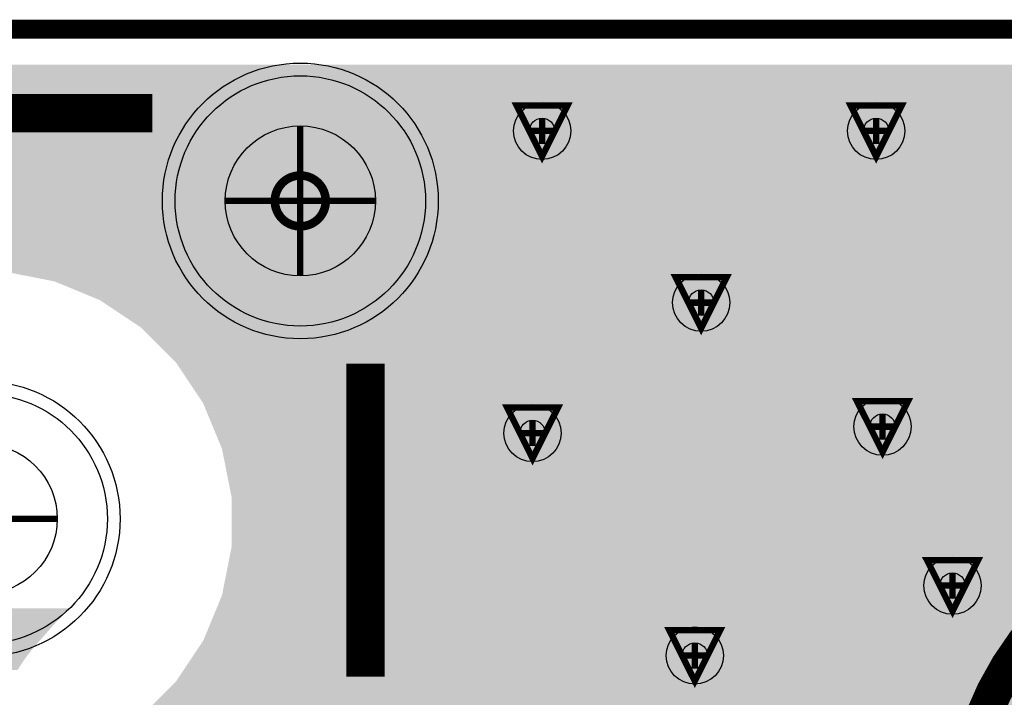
# Model space of a CAD drawing. Extents: x -0.05 to 0.95, y -0.15 to 2.1.
# Tile 174 of 188: x 0.13 to 0.44, y 1.89 to 2.1. Entities that reach past the tile are written whole.
import ezdxf

# ---------------------------------------------------------------- set-up
doc = ezdxf.new("R2010")
doc.units = 0
doc.layers.get('0').update_dxf_attribs({"linetype": 'CONTINUOUS'})
for name, color, linetype in [('LTE_IOT_23_CLICK_V101A_G1', 7, 'CONTINUOUS'), ('LTE_IOT_23_CLICK_V101A_G2', 6, 'CONTINUOUS'), ('LTE_IOT_23_CLICK_V101A_GBL', 1, 'CONTINUOUS'), ('LTE_IOT_23_CLICK_V101A_GBO', 4, 'CONTINUOUS'), ('LTE_IOT_23_CLICK_V101A_GBS', 5, 'CONTINUOUS'), ('LTE_IOT_23_CLICK_V101A_GD1', 10, 'CONTINUOUS'), ('LTE_IOT_23_CLICK_V101A_GG1', 14, 'CONTINUOUS'), ('LTE_IOT_23_CLICK_V101A_GKO', 9, 'CONTINUOUS'), ('LTE_IOT_23_CLICK_V101A_GTL', 12, 'CONTINUOUS'), ('LTE_IOT_23_CLICK_V101A_GTO', 11, 'CONTINUOUS'), ('LTE_IOT_23_CLICK_V101A_GTS', 8, 'CONTINUOUS'), ('LTE_IOT_23_CLICK_V101A_TXT', 15, 'CONTINUOUS')]:
    doc.layers.add(name, color=color, linetype=linetype)

# ---------------------------------------------------------------- blocks, each defined once
blk = doc.blocks.new('ROUND_5')
blk.add_circle((0, 0), 0.03935)
blk = doc.blocks.new('ROUND_6')
blk.add_circle((0, 0), 0.009)
blk = doc.blocks.new('ROUND_81')
blk.add_circle((0, 0), 0.04335)
blk = doc.blocks.new('ROUND_3')
blk.add_circle((0, 0), 0.004)
blk = doc.blocks.new('ROUND_150')
blk.add_circle((0, 0), 0.0236)

msp = doc.modelspace()

# ---------------------------------------------------------------- linework, layer by layer
at = {"layer": 'LTE_IOT_23_CLICK_V101A_G1'}
for points in [[(0.0098, 2.0829), (0.0246, 2.0874), (0.8902, 2.0829), (0.8754, 2.0874)], [(0.0246, 2.0874), (0.03869, 2.0888), (0.8754, 2.0874), (0.86131, 2.0888)], [(-0.0038, 2.0756), (0.0098, 2.0829), (0.9038, 2.0756), (0.8902, 2.0829)], [(-0.0158, 2.0658), (-0.0038, 2.0756), (0.9158, 2.0658), (0.9038, 2.0756)], [(-0.0256, 2.0538), (-0.0158, 2.0658), (0.9256, 2.0538), (0.9158, 2.0658)], [(-0.0329, 2.0402), (-0.0256, 2.0538), (0.9329, 2.0402), (0.9256, 2.0538)], [(-0.0374, 2.0254), (-0.0329, 2.0402), (0.9374, 2.0254), (0.9329, 2.0402)], [(-0.03756, 2.0237), (-0.03746, 2.0247), (0.76513, 2.0237), (0.7702, 2.0247)], [(-0.03746, 2.0247), (-0.0374, 2.0254), (0.93746, 2.0247), (0.9374, 2.0254)], [(0.1346, 2.0217), (0.1244, 2.0237), (0.755, 2.0217), (0.76513, 2.0237)], [(0.1397, 2.0207), (0.1346, 2.0217), (0.75258, 2.0207), (0.755, 2.0217)], [(0.15158, 2.0158), (0.1397, 2.0207), (0.7407, 2.0158), (0.75258, 2.0207)], [(0.154, 2.0148), (0.15158, 2.0158), (0.7392, 2.0148), (0.7407, 2.0158)], [(0.1654, 2.0072), (0.154, 2.0148), (0.7278, 2.0072), (0.7392, 2.0148)], [(0.1669, 2.0062), (0.1654, 2.0072), (0.7268, 2.0062), (0.7278, 2.0072)], [(0.1769, 1.9962), (0.1669, 2.0062), (0.7168, 1.9962), (0.7268, 2.0062)], [(0.1779, 1.9952), (0.1769, 1.9962), (0.71613, 1.9952), (0.7168, 1.9962)], [(0.18583, 1.9833), (0.1779, 1.9952), (0.7082, 1.9833), (0.71613, 1.9952)], [(0.1865, 1.9823), (0.18583, 1.9833), (0.70779, 1.9823), (0.7082, 1.9833)], [(0.19199, 1.969), (0.1865, 1.9823), (0.7023, 1.969), (0.70779, 1.9823)], [(0.1924, 1.968), (0.19199, 1.969), (0.7021, 1.968), (0.7023, 1.969)], [(0.1952, 1.9538), (0.1924, 1.968), (0.6993, 1.9538), (0.7021, 1.968)], [(0.1954, 1.9528), (0.1952, 1.9538), (0.6993, 1.9528), (0.6993, 1.9538)], [(0.1954, 1.9382), (0.1954, 1.9528), (0.6993, 1.9382), (0.6993, 1.9528)], [(0.1954, 1.9372), (0.1954, 1.9382), (0.6995, 1.9372), (0.6993, 1.9382)], [(0.1926, 1.923), (0.1954, 1.9372), (0.7023, 1.923), (0.6995, 1.9372)], [(0.18691, 1.9087), (0.1924, 1.922), (0.7082, 1.9087), (0.70271, 1.922)], [(0.1924, 1.922), (0.1926, 1.923), (0.70271, 1.922), (0.7023, 1.923)], [(0.17857, 1.8958), (0.1865, 1.9077), (0.7168, 1.8958), (0.70887, 1.9077)], [(0.1865, 1.9077), (0.18691, 1.9087), (0.70887, 1.9077), (0.7082, 1.9087)], [(0.1679, 1.8848), (0.1779, 1.8948), (0.7278, 1.8848), (0.7178, 1.8948)], [(0.1779, 1.8948), (0.17857, 1.8958), (0.7178, 1.8948), (0.7168, 1.8958)]]:
    msp.add_solid(points, dxfattribs=at)
at = {"layer": 'LTE_IOT_23_CLICK_V101A_G2'}
for points in [[(0.0098, 2.0829), (0.0246, 2.0874), (0.8902, 2.0829), (0.8754, 2.0874)], [(0.0246, 2.0874), (0.03869, 2.0888), (0.8754, 2.0874), (0.86131, 2.0888)], [(-0.0038, 2.0756), (0.0098, 2.0829), (0.9038, 2.0756), (0.8902, 2.0829)], [(-0.0158, 2.0658), (-0.0038, 2.0756), (0.9158, 2.0658), (0.9038, 2.0756)], [(-0.0256, 2.0538), (-0.0158, 2.0658), (0.9256, 2.0538), (0.9158, 2.0658)], [(-0.0329, 2.0402), (-0.0256, 2.0538), (0.9329, 2.0402), (0.9256, 2.0538)], [(-0.0374, 2.0254), (-0.0329, 2.0402), (0.9374, 2.0254), (0.9329, 2.0402)], [(-0.03756, 2.0237), (-0.03746, 2.0247), (0.76513, 2.0237), (0.7702, 2.0247)], [(-0.03746, 2.0247), (-0.0374, 2.0254), (0.93746, 2.0247), (0.9374, 2.0254)], [(0.1346, 2.0217), (0.1244, 2.0237), (0.755, 2.0217), (0.76513, 2.0237)], [(0.1397, 2.0207), (0.1346, 2.0217), (0.75258, 2.0207), (0.755, 2.0217)], [(0.15158, 2.0158), (0.1397, 2.0207), (0.7407, 2.0158), (0.75258, 2.0207)], [(0.154, 2.0148), (0.15158, 2.0158), (0.7392, 2.0148), (0.7407, 2.0158)], [(0.1654, 2.0072), (0.154, 2.0148), (0.7278, 2.0072), (0.7392, 2.0148)], [(0.1669, 2.0062), (0.1654, 2.0072), (0.7268, 2.0062), (0.7278, 2.0072)], [(0.1769, 1.9962), (0.1669, 2.0062), (0.7168, 1.9962), (0.7268, 2.0062)], [(0.1779, 1.9952), (0.1769, 1.9962), (0.71613, 1.9952), (0.7168, 1.9962)], [(0.18583, 1.9833), (0.1779, 1.9952), (0.7082, 1.9833), (0.71613, 1.9952)], [(0.1865, 1.9823), (0.18583, 1.9833), (0.70779, 1.9823), (0.7082, 1.9833)], [(0.19199, 1.969), (0.1865, 1.9823), (0.7023, 1.969), (0.70779, 1.9823)], [(0.1924, 1.968), (0.19199, 1.969), (0.7021, 1.968), (0.7023, 1.969)], [(0.1952, 1.9538), (0.1924, 1.968), (0.6993, 1.9538), (0.7021, 1.968)], [(0.1954, 1.9528), (0.1952, 1.9538), (0.6993, 1.9528), (0.6993, 1.9538)], [(0.1954, 1.9382), (0.1954, 1.9528), (0.6993, 1.9382), (0.6993, 1.9528)], [(0.1954, 1.9372), (0.1954, 1.9382), (0.6995, 1.9372), (0.6993, 1.9382)], [(0.1926, 1.923), (0.1954, 1.9372), (0.7023, 1.923), (0.6995, 1.9372)], [(0.18691, 1.9087), (0.1924, 1.922), (0.7082, 1.9087), (0.70271, 1.922)], [(0.1924, 1.922), (0.1926, 1.923), (0.70271, 1.922), (0.7023, 1.923)], [(0.17857, 1.8958), (0.1865, 1.9077), (0.7168, 1.8958), (0.70887, 1.9077)], [(0.1865, 1.9077), (0.18691, 1.9087), (0.70887, 1.9077), (0.7082, 1.9087)], [(0.1679, 1.8848), (0.1779, 1.8948), (0.7278, 1.8848), (0.7178, 1.8948)], [(0.1779, 1.8948), (0.17857, 1.8958), (0.7178, 1.8948), (0.7168, 1.8958)]]:
    msp.add_solid(points, dxfattribs=at)
at = {"layer": 'LTE_IOT_23_CLICK_V101A_GBL'}
for points in [[(0.0098, 2.0829), (0.0246, 2.0874), (0.8902, 2.0829), (0.8754, 2.0874)], [(0.0246, 2.0874), (0.03869, 2.0888), (0.8754, 2.0874), (0.86131, 2.0888)], [(-0.0038, 2.0756), (0.0098, 2.0829), (0.9038, 2.0756), (0.8902, 2.0829)], [(-0.0158, 2.0658), (-0.0038, 2.0756), (0.9158, 2.0658), (0.9038, 2.0756)], [(-0.0256, 2.0538), (-0.0158, 2.0658), (0.9256, 2.0538), (0.9158, 2.0658)], [(-0.0329, 2.0402), (-0.0256, 2.0538), (0.9329, 2.0402), (0.9256, 2.0538)], [(-0.0374, 2.0254), (-0.0329, 2.0402), (0.9374, 2.0254), (0.9329, 2.0402)], [(-0.03756, 2.0237), (-0.03746, 2.0247), (0.76513, 2.0237), (0.7702, 2.0247)], [(-0.03746, 2.0247), (-0.0374, 2.0254), (0.93746, 2.0247), (0.9374, 2.0254)], [(0.1346, 2.0217), (0.1244, 2.0237), (0.755, 2.0217), (0.76513, 2.0237)], [(0.1397, 2.0207), (0.1346, 2.0217), (0.75258, 2.0207), (0.755, 2.0217)], [(0.15158, 2.0158), (0.1397, 2.0207), (0.7407, 2.0158), (0.75258, 2.0207)], [(0.154, 2.0148), (0.15158, 2.0158), (0.7392, 2.0148), (0.7407, 2.0158)], [(0.1654, 2.0072), (0.154, 2.0148), (0.7278, 2.0072), (0.7392, 2.0148)], [(0.1669, 2.0062), (0.1654, 2.0072), (0.7268, 2.0062), (0.7278, 2.0072)], [(0.1769, 1.9962), (0.1669, 2.0062), (0.7168, 1.9962), (0.7268, 2.0062)], [(0.1779, 1.9952), (0.1769, 1.9962), (0.71613, 1.9952), (0.7168, 1.9962)], [(0.18583, 1.9833), (0.1779, 1.9952), (0.7082, 1.9833), (0.71613, 1.9952)], [(0.1865, 1.9823), (0.18583, 1.9833), (0.70779, 1.9823), (0.7082, 1.9833)], [(0.19199, 1.969), (0.1865, 1.9823), (0.7023, 1.969), (0.70779, 1.9823)], [(0.1924, 1.968), (0.19199, 1.969), (0.7021, 1.968), (0.7023, 1.969)], [(0.1952, 1.9538), (0.1924, 1.968), (0.6993, 1.9538), (0.7021, 1.968)], [(0.1954, 1.9528), (0.1952, 1.9538), (0.6993, 1.9528), (0.6993, 1.9538)], [(0.1954, 1.9382), (0.1954, 1.9528), (0.6993, 1.9382), (0.6993, 1.9528)], [(0.1954, 1.9372), (0.1954, 1.9382), (0.6995, 1.9372), (0.6993, 1.9382)], [(0.1926, 1.923), (0.1954, 1.9372), (0.7023, 1.923), (0.6995, 1.9372)], [(0.18691, 1.9087), (0.1924, 1.922), (0.7082, 1.9087), (0.70271, 1.922)], [(0.1924, 1.922), (0.1926, 1.923), (0.70271, 1.922), (0.7023, 1.923)], [(0.17857, 1.8958), (0.1865, 1.9077), (0.7168, 1.8958), (0.70887, 1.9077)], [(0.1865, 1.9077), (0.18691, 1.9087), (0.70887, 1.9077), (0.7082, 1.9087)], [(0.1679, 1.8848), (0.1779, 1.8948), (0.7278, 1.8848), (0.7178, 1.8948)], [(0.1779, 1.8948), (0.17857, 1.8958), (0.7178, 1.8948), (0.7168, 1.8958)]]:
    msp.add_solid(points, dxfattribs=at)
at = {"layer": 'LTE_IOT_23_CLICK_V101A_GBO', "const_width": 0.012}
for points in [[(0.0642, 2.0736), (0.1705, 2.0736)], [(0.2375, 1.8964), (0.2375, 1.9948)]]:
    msp.add_lwpolyline(points, dxfattribs=at)
at = {"layer": 'LTE_IOT_23_CLICK_V101A_GBO'}
for points in [[(0.2681, 1.9619), (0.2681, 1.9684), (0.2966, 1.9619), (0.2966, 1.9684)], [(0.2681, 1.9684), (0.2681, 1.9684), (0.2966, 1.9684), (0.2681, 1.9684)], [(0.3016, 1.9619), (0.3016, 1.9684), (0.3321, 1.9619), (0.3321, 1.9684)], [(0.3016, 1.9684), (0.3016, 1.9684), (0.3321, 1.9684), (0.3016, 1.9684)], [(0.3542, 1.9365), (0.3542, 1.9681), (0.362, 1.9365), (0.362, 1.9681)], [(0.3542, 1.9681), (0.3542, 1.9681), (0.362, 1.9681), (0.3542, 1.9681)], [(0.2888, 1.9534), (0.2888, 1.9619), (0.2966, 1.9534), (0.2966, 1.9619)], [(0.3129, 1.93), (0.3129, 1.9619), (0.3207, 1.93), (0.3207, 1.9619)], [(0.3129, 1.9619), (0.3129, 1.9619), (0.3207, 1.9619), (0.3321, 1.9619)], [(0.2695, 1.9469), (0.2695, 1.9534), (0.2966, 1.9469), (0.2966, 1.9534)], [(0.2888, 1.9365), (0.2888, 1.9469), (0.2966, 1.9365), (0.2966, 1.9469)], [(0.2674, 1.93), (0.2674, 1.9365), (0.2966, 1.93), (0.2966, 1.9365)], [(0.3349, 1.93), (0.3349, 1.9365), (0.362, 1.93), (0.362, 1.9365)]]:
    msp.add_solid(points, dxfattribs=at)
at = {"layer": 'LTE_IOT_23_CLICK_V101A_GD1', "const_width": 0.002}
for points in [[(0.293, 2.06), (0.285, 2.076), (0.301, 2.076), (0.293, 2.06)], [(0.398, 2.06), (0.39, 2.076), (0.406, 2.076), (0.398, 2.06)], [(0.343, 2.006), (0.335, 2.022), (0.351, 2.022), (0.343, 2.006)], [(0.4, 1.967), (0.392, 1.983), (0.408, 1.983), (0.4, 1.967)], [(0.29, 1.965), (0.282, 1.981), (0.298, 1.981), (0.29, 1.965)], [(0.422, 1.917), (0.414, 1.933), (0.43, 1.933), (0.422, 1.917)], [(0.341, 1.895), (0.333, 1.911), (0.349, 1.911), (0.341, 1.895)]]:
    msp.add_lwpolyline(points, dxfattribs=at)
at = {"layer": 'LTE_IOT_23_CLICK_V101A_GD1', "const_width": 0.0027}
msp.add_lwpolyline([(0.209, 2.046, 1), (0.225, 2.046, 1)], format="xyb", close=True, dxfattribs=at)
at = {"layer": 'LTE_IOT_23_CLICK_V101A_GG1', "const_width": 0.002}
for points in [[(0.217, 2.0224), (0.217, 2.0696)], [(0.293, 2.064), (0.293, 2.072)], [(0.398, 2.064), (0.398, 2.072)], [(0.289, 2.068), (0.297, 2.068)], [(0.394, 2.068), (0.402, 2.068)], [(0.1934, 2.046), (0.2406, 2.046)], [(0.343, 2.01), (0.343, 2.018)], [(0.339, 2.014), (0.347, 2.014)], [(0.29, 1.969), (0.29, 1.977)], [(0.4, 1.971), (0.4, 1.979)], [(0.396, 1.975), (0.404, 1.975)], [(0.286, 1.973), (0.294, 1.973)], [(0.0934, 1.946), (0.1406, 1.946)], [(0.422, 1.921), (0.422, 1.929)], [(0.418, 1.925), (0.426, 1.925)], [(0.341, 1.899), (0.341, 1.907)], [(0.337, 1.903), (0.345, 1.903)]]:
    msp.add_lwpolyline(points, dxfattribs=at)
at = {"layer": 'LTE_IOT_23_CLICK_V101A_GKO', "const_width": 0.006}
msp.add_lwpolyline([(0.04, 2.1), (0.86, 2.1)], dxfattribs=at)
at = {"layer": 'LTE_IOT_23_CLICK_V101A_GTL', "const_width": 0.0113}
msp.add_lwpolyline([(0.5246, 1.947, 0.414214), (0.4246, 1.847)], format="xyb", dxfattribs=at)
at = {"layer": 'LTE_IOT_23_CLICK_V101A_GTL'}
for points in [[(0.0098, 2.0829), (0.0246, 2.0874), (0.8902, 2.0829), (0.8754, 2.0874)], [(0.0246, 2.0874), (0.03869, 2.0888), (0.8754, 2.0874), (0.86131, 2.0888)], [(-0.0038, 2.0756), (0.0098, 2.0829), (0.9038, 2.0756), (0.8902, 2.0829)], [(-0.0158, 2.0658), (-0.0038, 2.0756), (0.9158, 2.0658), (0.9038, 2.0756)], [(-0.0256, 2.0538), (-0.0158, 2.0658), (0.9256, 2.0538), (0.9158, 2.0658)], [(-0.0329, 2.0402), (-0.0256, 2.0538), (0.9329, 2.0402), (0.9256, 2.0538)], [(-0.0374, 2.0254), (-0.0329, 2.0402), (0.9374, 2.0254), (0.9329, 2.0402)], [(-0.03756, 2.0237), (-0.03746, 2.0247), (0.76513, 2.0237), (0.7702, 2.0247)], [(-0.03746, 2.0247), (-0.0374, 2.0254), (0.93746, 2.0247), (0.9374, 2.0254)], [(0.1346, 2.0217), (0.1244, 2.0237), (0.755, 2.0217), (0.76513, 2.0237)], [(0.1397, 2.0207), (0.1346, 2.0217), (0.75258, 2.0207), (0.755, 2.0217)], [(0.15158, 2.0158), (0.1397, 2.0207), (0.7407, 2.0158), (0.75258, 2.0207)], [(0.154, 2.0148), (0.15158, 2.0158), (0.7392, 2.0148), (0.7407, 2.0158)], [(0.1654, 2.0072), (0.154, 2.0148), (0.7278, 2.0072), (0.7392, 2.0148)], [(0.1669, 2.0062), (0.1654, 2.0072), (0.7268, 2.0062), (0.7278, 2.0072)], [(0.1769, 1.9962), (0.1669, 2.0062), (0.7168, 1.9962), (0.7268, 2.0062)], [(0.1779, 1.9952), (0.1769, 1.9962), (0.71613, 1.9952), (0.7168, 1.9962)], [(0.18583, 1.9833), (0.1779, 1.9952), (0.7082, 1.9833), (0.71613, 1.9952)], [(0.1865, 1.9823), (0.18583, 1.9833), (0.70779, 1.9823), (0.7082, 1.9833)], [(0.19199, 1.969), (0.1865, 1.9823), (0.7023, 1.969), (0.70779, 1.9823)], [(0.1924, 1.968), (0.19199, 1.969), (0.7021, 1.968), (0.7023, 1.969)], [(0.19378, 1.961), (0.1924, 1.968), (0.70072, 1.961), (0.7021, 1.968)], [(0.19406, 1.9596), (0.19378, 1.961), (0.5068, 1.9596), (0.5246, 1.961)], [(0.19489, 1.9554), (0.19406, 1.9596), (0.4894, 1.9554), (0.5068, 1.9596)], [(0.1954, 1.9528), (0.19489, 1.9554), (0.48305, 1.9528), (0.4894, 1.9554)], [(0.1954, 1.9486), (0.1954, 1.9528), (0.4728, 1.9486), (0.48305, 1.9528)], [(0.1954, 1.9392), (0.1954, 1.9486), (0.4576, 1.9392), (0.4728, 1.9486)], [(0.1954, 1.9372), (0.1954, 1.9392), (0.45526, 1.9372), (0.4576, 1.9392)], [(0.19351, 1.9276), (0.1954, 1.9372), (0.444, 1.9276), (0.45526, 1.9372)], [(0.1924, 1.922), (0.19351, 1.9276), (0.43922, 1.922), (0.444, 1.9276)], [(0.1891, 1.914), (0.1924, 1.922), (0.4324, 1.914), (0.43922, 1.922)], [(0.0936, 1.9137), (0.0894, 1.9179), (0.1404, 1.9137), (0.1446, 1.9179)], [(0.0894, 1.9179), (0.0894, 1.9179), (0.1446, 1.9179), (0.0894, 1.9179)], [(0.1006, 1.9058), (0.0936, 1.9137), (0.1334, 1.9058), (0.1404, 1.9137)], [(0.1865, 1.9077), (0.1891, 1.914), (0.4285, 1.9077), (0.4324, 1.914)], [(0.18057, 1.8988), (0.1865, 1.9077), (0.423, 1.8988), (0.4285, 1.9077)], [(0.1035, 1.9021), (0.1006, 1.9058), (0.1305, 1.9021), (0.1334, 1.9058)], [(0.1059, 1.8985), (0.1035, 1.9021), (0.1281, 1.8985), (0.1305, 1.9021)], [(0.1779, 1.8948), (0.18057, 1.8988), (0.42136, 1.8948), (0.423, 1.8988)], [(0.1669, 1.8838), (0.1779, 1.8948), (0.41686, 1.8838), (0.42136, 1.8948)]]:
    msp.add_solid(points, dxfattribs=at)
at = {"layer": 'LTE_IOT_23_CLICK_V101A_GTO', "const_width": 0.012}
for points in [[(0.0642, 2.0736), (0.1705, 2.0736)], [(0.2375, 1.8964), (0.2375, 1.9948)]]:
    msp.add_lwpolyline(points, dxfattribs=at)
at = {"layer": 'LTE_IOT_23_CLICK_V101A_GTO'}
for points in [[(0.2979, 1.9619), (0.2979, 1.9684), (0.3284, 1.9619), (0.3284, 1.9684)], [(0.2979, 1.9684), (0.2979, 1.9684), (0.3284, 1.9684), (0.2979, 1.9684)], [(0.3334, 1.9619), (0.3334, 1.9684), (0.3619, 1.9619), (0.3619, 1.9684)], [(0.3334, 1.9684), (0.3334, 1.9684), (0.3619, 1.9684), (0.3334, 1.9684)], [(0.268, 1.9365), (0.268, 1.9681), (0.2758, 1.9365), (0.2758, 1.9681)], [(0.268, 1.9681), (0.268, 1.9681), (0.2758, 1.9681), (0.268, 1.9681)], [(0.3093, 1.93), (0.3093, 1.9619), (0.3171, 1.93), (0.3171, 1.9619)], [(0.3093, 1.9619), (0.3093, 1.9619), (0.3171, 1.9619), (0.3284, 1.9619)], [(0.3334, 1.9534), (0.3334, 1.9619), (0.3412, 1.9534), (0.3412, 1.9619)], [(0.3334, 1.9619), (0.3334, 1.9619), (0.3412, 1.9619), (0.3619, 1.9619)], [(0.3334, 1.9469), (0.3334, 1.9534), (0.3605, 1.9469), (0.3605, 1.9534)], [(0.3334, 1.9534), (0.3334, 1.9534), (0.3605, 1.9534), (0.3412, 1.9534)], [(0.3334, 1.9365), (0.3334, 1.9469), (0.3412, 1.9365), (0.3412, 1.9469)], [(0.3334, 1.9469), (0.3334, 1.9469), (0.3412, 1.9469), (0.3605, 1.9469)], [(0.268, 1.93), (0.268, 1.9365), (0.2951, 1.93), (0.2951, 1.9365)], [(0.268, 1.9365), (0.268, 1.9365), (0.2951, 1.9365), (0.2758, 1.9365)], [(0.3334, 1.93), (0.3334, 1.9365), (0.3626, 1.93), (0.3626, 1.9365)], [(0.3334, 1.9365), (0.3334, 1.9365), (0.3626, 1.9365), (0.3412, 1.9365)]]:
    msp.add_solid(points, dxfattribs=at)

# ---------------------------------------------------------------- block references
at = {"layer": 'LTE_IOT_23_CLICK_V101A_G1'}
for name, p in [('ROUND_5', (0.217, 2.046)), ('ROUND_6', (0.293, 2.068)), ('ROUND_6', (0.398, 2.068)), ('ROUND_6', (0.343, 2.014)), ('ROUND_6', (0.4, 1.975)), ('ROUND_6', (0.29, 1.973)), ('ROUND_6', (0.422, 1.925)), ('ROUND_6', (0.341, 1.903))]:
    msp.add_blockref(name, p, dxfattribs=at)
at = {"layer": 'LTE_IOT_23_CLICK_V101A_G2'}
for name, p in [('ROUND_5', (0.217, 2.046)), ('ROUND_6', (0.293, 2.068)), ('ROUND_6', (0.398, 2.068)), ('ROUND_6', (0.343, 2.014)), ('ROUND_6', (0.4, 1.975)), ('ROUND_6', (0.29, 1.973)), ('ROUND_6', (0.422, 1.925)), ('ROUND_6', (0.341, 1.903))]:
    msp.add_blockref(name, p, dxfattribs=at)
at = {"layer": 'LTE_IOT_23_CLICK_V101A_GBL'}
for name, p in [('ROUND_5', (0.217, 2.046)), ('ROUND_6', (0.293, 2.068)), ('ROUND_6', (0.398, 2.068)), ('ROUND_6', (0.343, 2.014)), ('ROUND_5', (0.117, 1.946)), ('ROUND_6', (0.4, 1.975)), ('ROUND_6', (0.29, 1.973)), ('ROUND_6', (0.422, 1.925)), ('ROUND_6', (0.341, 1.903))]:
    msp.add_blockref(name, p, dxfattribs=at)
at = {"layer": 'LTE_IOT_23_CLICK_V101A_GBS'}
for p in [(0.217, 2.046), (0.117, 1.946)]:
    msp.add_blockref('ROUND_81', p, dxfattribs=at)
at = {"layer": 'LTE_IOT_23_CLICK_V101A_GTL'}
for name, p in [('ROUND_5', (0.217, 2.046)), ('ROUND_6', (0.293, 2.068)), ('ROUND_6', (0.398, 2.068)), ('ROUND_6', (0.343, 2.014)), ('ROUND_5', (0.117, 1.946)), ('ROUND_6', (0.4, 1.975)), ('ROUND_6', (0.29, 1.973)), ('ROUND_6', (0.422, 1.925)), ('ROUND_6', (0.341, 1.903))]:
    msp.add_blockref(name, p, dxfattribs=at)
at = {"layer": 'LTE_IOT_23_CLICK_V101A_GTS'}
for p in [(0.217, 2.046), (0.117, 1.946)]:
    msp.add_blockref('ROUND_81', p, dxfattribs=at)
at = {"layer": 'LTE_IOT_23_CLICK_V101A_TXT'}
for name, p in [('ROUND_3', (0.293, 2.068)), ('ROUND_3', (0.398, 2.068)), ('ROUND_150', (0.217, 2.046)), ('ROUND_3', (0.343, 2.014)), ('ROUND_3', (0.4, 1.975)), ('ROUND_3', (0.29, 1.973)), ('ROUND_150', (0.117, 1.946)), ('ROUND_3', (0.422, 1.925)), ('ROUND_3', (0.341, 1.903))]:
    msp.add_blockref(name, p, dxfattribs=at)

doc.saveas('drawing.dxf')
